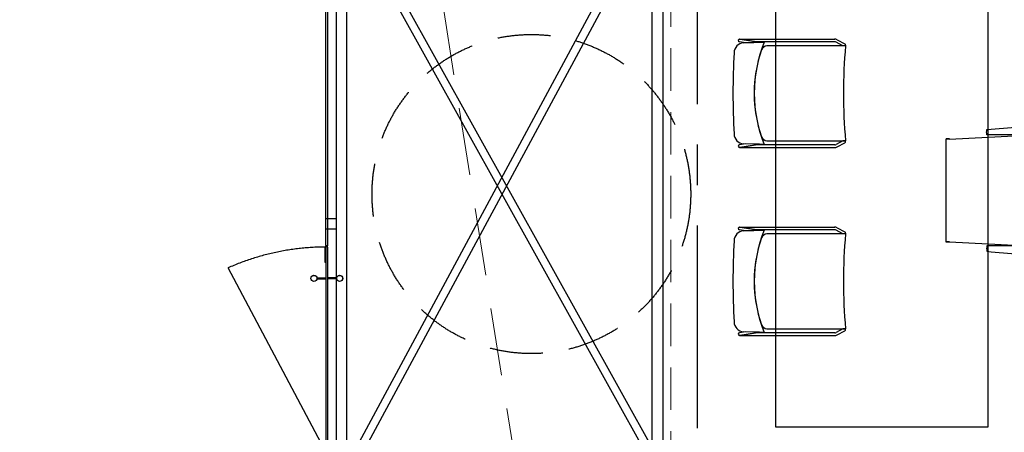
# Model space of a CAD drawing. Header units: millimetres. Extents: x 111285 to 237437, y -9513 to 52045.
# Tile 29 of 117: x 130491 to 135126, y 5455 to 7394. Entities that reach past the tile are written whole.
import ezdxf

# ---------------------------------------------------------------- set-up
doc = ezdxf.new("R2010")
doc.units = ezdxf.units.MM
doc.header["$LTSCALE"] = 100
for name, pattern in [('CENTER', [50.8, 31.75, -6.35, 6.35, -6.35]), ('DASHED', [0.75, 0.5, -0.25]), ('HIDDEN', [9.525, 6.35, -3.175]), ('HIDDEN2', [4.7625, 3.175, -1.5875])]:
    doc.linetypes.add(name, pattern=pattern)
doc.layers.get('0').update_dxf_attribs({"color": 252})
for name, color, linetype in [('0-HOOFDSTRAMIEN', 1, 'CENTER'), ('_00--ARCERINGEN', 8, 'Continuous'), ('_22--BINNENWAND', 1, 'Continuous'), ('_28--CONSTRUCTIE', 4, 'Continuous'), ('_32--BINNENKOZIJN', 1, 'Continuous'), ('_82--LOSSE-INRICHTING', 1, 'Continuous'), ('_89--LOSSE-INRICHTING', 1, 'Continuous'), ('OTH Interieur', 252, 'Continuous')]:
    doc.layers.add(name, color=color, linetype=linetype)

# ---------------------------------------------------------------- blocks, each defined once
blk = doc.blocks.new('U-STRAMIEN')
at = {"layer": '0-HOOFDSTRAMIEN', "ltscale": 0.3}
blk.add_lwpolyline([(7200, -4264), (7200, 47464)], dxfattribs=at)
blk = doc.blocks.new('onderlegger beganegrond')
at = {"linetype": 'HIDDEN', "lineweight": 0, "ltscale": 0.5}
blk.add_line((7430, 550), (550, 43838), dxfattribs=at)
at = {"linetype": 'DASHED', "lineweight": 0, "ltscale": 4}
blk.add_lwpolyline([(7405, 12638), (7405.1, 10637.9), (7405, 10560), (7405, 2547), (7405, 2547), (7405, 2547), (32780, 2547), (32780, 12638)], close=True, dxfattribs=at)
blk = doc.blocks.new('bureaustoel')
at = {"layer": '_89--LOSSE-INRICHTING'}
for p, q in [((2.5, 585), (-14.9, 250)), ((0, 585), (0, 600)), ((0, 600), (486.9, 600)), ((2.5, 585), (2.5, 600)), ((484.4, 585), (484.4, 600)), ((484.4, 585), (501.9, 250)), ((486.9, 585), (486.9, 600)), ((2.5, 15), (-14.9, 250)), ((496.2, 250), (-9.2, 250)), ((484.4, 15), (501.9, 250)), ((0, 0), (0, 15)), ((486.9, 0), (0, 0)), ((2.5, 0), (2.5, 15)), ((484.4, 0), (484.4, 15)), ((486.9, 0), (486.9, 15))]:
    blk.add_line(p, q, dxfattribs=at)
for points in [[(-17.4, 98.6), (-17.4, 408.6, 0.108124), (-42.2, 408.6, 0.022407), (-62.3, 98.3, 0.119571), (-17.4, 98.3, 0.119571)], [(504.6, 98.6), (504.6, 408.6, -0.108124), (529.4, 408.6, -0.022407), (549.5, 98.3, -0.119571), (504.6, 98.3, -0.119571)]]:
    blk.add_lwpolyline(points, format="xyb", dxfattribs=at)
blk = doc.blocks.new('BA-MORRISON-SIM')
for p, q in [((-1396.6, -206.8), (-1396.6, -207.3)), ((-1383.6, -286.3), (-1396.6, -207.3)), ((-1396.6, -207.3), (-1396.6, -654.2)), ((-1396.6, -207.3), (-1381.3, -300.3)), ((-1378.9, -234.5), (-1383.7, -205.7)), ((-1382.1, -322.9), (-1378.6, -225.3)), ((-904.6, -225.3), (-901.1, -322.9)), ((-904.2, -234.5), (-899.5, -205.7)), ((-886.6, -207.3), (-901.9, -300.3)), ((-899.6, -286.3), (-886.6, -207.3)), ((-886.6, -206.8), (-886.6, -207.3)), ((-886.6, -207.3), (-886.6, -654.2)), ((-1381.3, -300.3), (-1378.9, -234.5)), ((-901.9, -300.3), (-904.2, -234.5)), ((-1383.6, -654.9), (-1383.6, -286.3)), ((-899.6, -654.9), (-899.6, -286.3)), ((-1364.6, -335.3), (-1364.6, -705.3)), ((-918.6, -705.3), (-918.6, -335.3)), ((-1393.5, -665.9), (-1373.8, -702)), ((-1364.6, -692.9), (-1382, -660.9)), ((-1364.6, -705.3), (-1364.6, -692.9)), ((-918.6, -692.9), (-901.2, -660.9)), ((-918.6, -705.3), (-918.6, -692.9)), ((-889.7, -665.9), (-909.4, -702)), ((-1368.3, -705.3), (-1364.6, -705.3)), ((-914.8, -705.3), (-918.6, -705.3))]:
    blk.add_line(p, q)
for centre, radius, start, end in [((-1331, -228), 47.7, 91.3487, 176.7425), ((-1141.6, -3806.8), 3631.5, 86.993, 93.007), ((-952.2, -228), 47.7, 3.2575, 88.6513), ((-1390.1, -206.8), 6.5, 94.6766, 180), ((-1390.1, -206.8), 6.5, 9.3531, 94.6766), ((-893.1, -206.8), 6.5, 85.3234, 170.6469), ((-893.1, -206.8), 6.5, 0, 85.3234), ((-1141.6, -907), 631.7, 67.6233, 112.3767), ((-1141.6, -907), 631.7, 71.0609, 108.9391), ((-1333.4, -337.9), 31.3, 115.047, 175.2651), ((-949.8, -337.9), 31.3, 4.7349, 64.953), ((-1371.5, -653.9), 25.1, 179.3096, 208.7324), ((-1369.1, -654.3), 14.5, 182.5003, 207.1336), ((-914.1, -654.3), 14.5, 332.8664, 357.4997), ((-911.6, -653.9), 25.1, 331.2676, 0.6904), ((-1368.3, -699), 6.25, 208.6045, 270), ((-1141.6, -3186.7), 2491.5, 84.8648, 95.1352), ((-914.8, -699), 6.25, 270, 331.3955)]:
    blk.add_arc(centre, radius, start, end)

msp = doc.modelspace()

# ---------------------------------------------------------------- linework, layer by layer
at = {"layer": '_00--ARCERINGEN', "linetype": 'DASHED', "ltscale": 5}
msp.add_circle((132900, 6574.9), 750, dxfattribs=at)
at = {"layer": '_22--BINNENWAND'}
msp.add_line((131942, 6333.1), (131942, 7828.8), dxfattribs=at)
for points in [[(131942, 6333.1), (131940, 6331.1), (131934, 6331.1), (131932, 6333.1)], [(131942, 5356.1), (131942, 6324.1), (131940, 6326.1), (131934, 6326.1), (131932, 6324.1), (131932, 5356.1), (131934, 5354.1), (131940, 5354.1), (131942, 5356.1)]]:
    msp.add_lwpolyline(points, dxfattribs=at)
at = {"layer": '_28--CONSTRUCTIE', "color": 9, "linetype": 'HIDDEN2', "ltscale": 50}
for points in [[(132031, 2596), (132031, 7950.8), (131981, 7950.8), (131981, 2596)], [(132031, 7887.2), (133518, 5216.9), (133518, 5295.9), (132031, 7966.2)], [(133468, 7883.6), (132031, 5220.6), (132031, 5299.6), (133468, 7962.6)], [(133468, 2596), (133468, 7950.8), (133518, 7950.8), (133518, 2596)]]:
    msp.add_lwpolyline(points, close=True, dxfattribs=at)
at = {"layer": '_32--BINNENKOZIJN'}
msp.add_line((131932, 6333.1), (131932, 7828.8), dxfattribs=at)
at = {"layer": '_32--BINNENKOZIJN', "linetype": 'HIDDEN', "ltscale": 10}
msp.add_line((131937, 5354.1), (131472.4, 6227.8), dxfattribs=at)
at = {"layer": '_32--BINNENKOZIJN', "color": 7}
for p, q in [((131891.5, 6181.1), (131932, 6181.1)), ((131891.5, 6176.1), (131932, 6176.1)), ((131982.5, 6181.1), (131942, 6181.1)), ((131982.5, 6176.1), (131942, 6176.1))]:
    msp.add_line(p, q, dxfattribs=at)
msp.add_lwpolyline([(131927, 6324.1), (131927, 6256.1, 0.414214), (131929, 6254.1), (131932, 6254.1), (131932, 6326.1), (131929, 6326.1, 0.414214)], format="xyb", close=True, dxfattribs=at)
for centre, radius in [((131876.5, 6178.6), 15), ((131876.5, 6178.6), 14), ((131997.5, 6178.6), 15), ((131997.5, 6178.6), 14)]:
    msp.add_circle(centre, radius, dxfattribs=at)
at = {"layer": '_32--BINNENKOZIJN', "linetype": 'HIDDEN', "ltscale": 10}
msp.add_arc((131937, 5178.6), 1147.5, 90.2497, 113.8839, dxfattribs=at)
at = {"layer": '_82--LOSSE-INRICHTING'}
msp.add_lwpolyline([(134049.5, 7720.1), (134049.5, 5480.1), (135049.5, 5480.1), (135049.5, 7720.1)], close=True, dxfattribs=at)
at = {"layer": 'OTH Interieur', "ltscale": 50}
for p, q in [((131982, 6459.1), (131932, 6459.1)), ((131982, 6409.1), (131932, 6409.1))]:
    msp.add_line(p, q, dxfattribs=at)

# ---------------------------------------------------------------- block references
msp.add_blockref('onderlegger beganegrond', (126152, 0))
at = {"layer": '0-HOOFDSTRAMIEN'}
msp.add_blockref('U-STRAMIEN', (126482, 594), dxfattribs=at)
at = {"layer": '_82--LOSSE-INRICHTING', "rotation": 90}
msp.add_blockref('bureaustoel', (135452.9, 6348.2), dxfattribs=at)
at = {"layer": '_89--LOSSE-INRICHTING', "rotation": 90}
for p in [(133673.5, 8189.9), (133673.5, 7306.4)]:
    msp.add_blockref('BA-MORRISON-SIM', p, dxfattribs=at)

doc.saveas('drawing.dxf')
